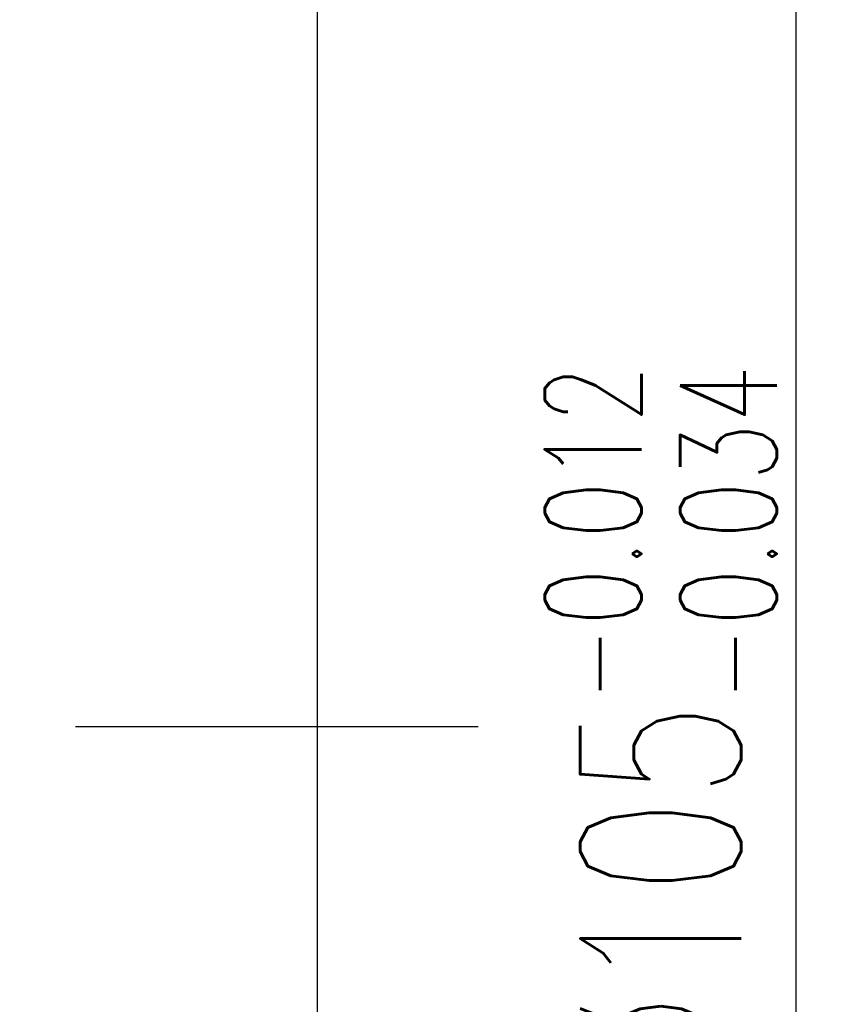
# Model space of a CAD drawing. Extents: x 732 to 1330, y 50 to 540.
# Tile 44 of 45: x 1305 to 1330, y 171 to 202. Entities that reach past the tile are written whole.
import ezdxf

# ---------------------------------------------------------------- set-up
doc = ezdxf.new("R2010")
doc.units = 0
doc.header["$MEASUREMENT"] = 0
doc.linetypes.add('CENTER', pattern=[2, 1.25, -0.25, 0.25, -0.25])
for name, color, linetype in [('CEN', 1, 'CENTER'), ('DIM', 4, 'CONTINUOUS'), ('OUT', 3, 'CONTINUOUS')]:
    doc.layers.add(name, color=color, linetype=linetype)
doc.styles.add('CHN', font='SIMPLEX.shx', dxfattribs={"width": 0.7, "bigfont": 'CHINESET.shx'})
doc.dimstyles.new('CNS', dxfattribs={"dimscale": 0, "dimtxt": 4, "dimasz": 3, "dimexe": 1, "dimexo": 0.5, "dimgap": 1, "dimtad": 1, "dimdsep": 46, "dimtxsty": 'CHN', "dimcen": 0.09, "dimclrd": 256, "dimclre": 256, "dimclrt": 256, "dimadec": 0, "dimazin": 0, "dimtp": 1, "dimtm": 1, "dimtfac": 0.6, "dimtix": 1, "dimtmove": 2, "dimatfit": 3, "dimfxl": 1, "dimtvp": 0.85, "dimtolj": 1, "dimarcsym": 0})

# ---------------------------------------------------------------- blocks, each defined once
blk = doc.blocks.new('*D21')
at = {"layer": 'DIM', "color": 0, "lineweight": -2, "transparency": 16777216}
for p, q in [((1313.007, 232.275), (1330.375, 232.275)), ((1329.375, 132.275), (1329.375, 227.275)), ((1313.007, 127.275), (1330.375, 127.275))]:
    blk.add_line(p, q, dxfattribs=at)
at = {"layer": 'DIM', "color": 0, "transparency": 16777216}
for points in [[(1328.542, 227.275), (1330.209, 227.275), (1329.375, 232.275)], [(1328.542, 132.275), (1330.209, 132.275), (1329.375, 127.275)]]:
    blk.add_solid(points, dxfattribs=at)
at = {"layer": 'DIM', "color": 0, "transparency": 16777216, "insert": (1325.175, 179.775), "char_height": 5, "attachment_point": 5, "rotation": 90, "style": 'CHN'}
blk.add_mtext('\\A1;%%C105{\\H3.000000;\\S-0.012^ -0.034;}', dxfattribs=at)

msp = doc.modelspace()

# ---------------------------------------------------------------- linework, layer by layer
at = {"layer": 'CEN', "color": 7, "linetype": 'CENTER', "ltscale": 10}
msp.add_line((1319.507, 179.775), (1214.059, 179.775), dxfattribs=at)
at = {"layer": 'OUT', "color": 7}
msp.add_line((1314.507, 230.275), (1314.507, 129.275), dxfattribs=at)

# ---------------------------------------------------------------- dimensions: what is measured, and where the dimension line sits
at = {"layer": 'DIM', "color": 7}
dim = msp.add_linear_dim(base=(1329.375, 232.275), p1=(1312.507, 127.275), p2=(1312.507, 232.275), angle=90, text='%%C<>', dimstyle='CNS', override={"dimscale": 1, "dimtxt": 5, "dimasz": 5, "dimgap": 0.7, "dimclrd": 0, "dimclre": 0, "dimclrt": 0, "dimtol": 1, "dimlim": 0, "dimtp": -0.012, "dimtm": 0.034, "dimtdec": 3, "dimtmove": 1}, dxfattribs=at)
dim.commit()
dim.dimension.update_dxf_attribs({"geometry": '*D21', "text_midpoint": (1325.175, 179.775)})

doc.saveas('drawing.dxf')
